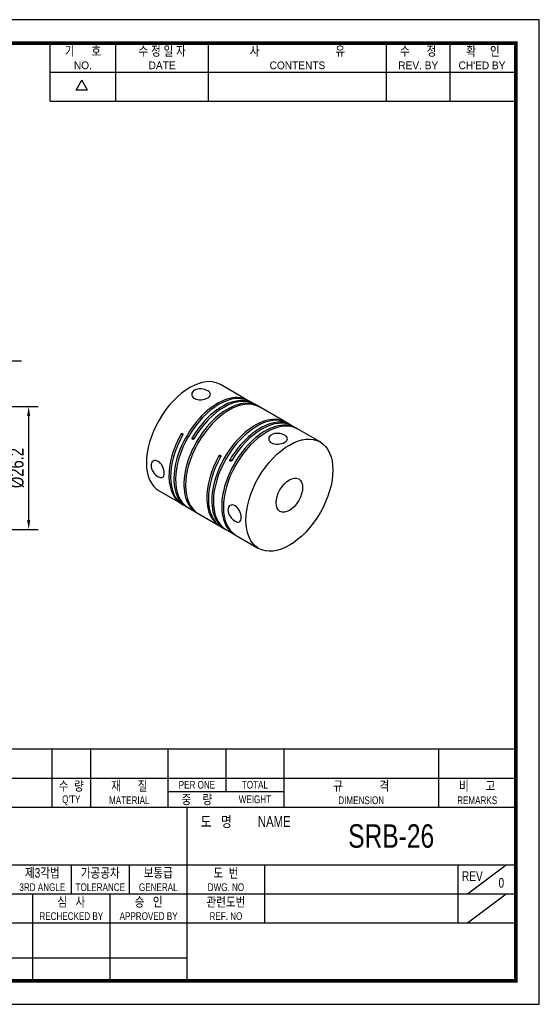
# Model space of a CAD drawing. Header units: millimetres. Extents: x 0 to 297, y 0 to 210.
# Tile 2 of 2: x 186 to 297, y 0 to 210. Entities that reach past the tile are written whole.
import ezdxf
from ezdxf.enums import TextEntityAlignment as Align

# ---------------------------------------------------------------- set-up
doc = ezdxf.new("R2010")
doc.units = ezdxf.units.MM
doc.header["$LTSCALE"] = 5
doc.layers.get('0').update_dxf_attribs({"linetype": 'CONTINUOUS'})
doc.layers.get('Defpoints').update_dxf_attribs({"linetype": 'CONTINUOUS'})
for name, color, linetype in [('BM', 2, 'CONTINUOUS'), ('D', 7, 'CONTINUOUS'), ('DIM', 7, 'CONTINUOUS')]:
    doc.layers.add(name, color=color, linetype=linetype)
doc.styles.get("Standard").update_dxf_attribs({"font": 'Gulim.ttf', "width": 0.8, "height": 3})
doc.dimstyles.new('LIM', dxfattribs={"dimtxt": 2, "dimasz": 2, "dimexe": 2, "dimexo": 1, "dimgap": 1, "dimtad": 1, "dimdec": 3, "dimzin": 9, "dimdsep": 46, "dimtxsty": 'Standard', "dimcen": 3, "dimclrd": 1, "dimclre": 1, "dimadec": 0, "dimazin": 0, "dimtfac": 1, "dimtdec": 3, "dimtmove": 0, "dimatfit": 3, "dimfxl": 0, "dimtolj": 1, "dimtzin": 0, "dimarcsym": 0})

# ---------------------------------------------------------------- blocks, each defined once
blk = doc.blocks.new('*D52')
at = {"layer": 'Defpoints', "color": 0}
for p in [(170.17, 127.47), (188.16, 127.47), (170.17, 101.27)]:
    blk.add_point(p, dxfattribs=at)
at = {"layer": 'DIM', "color": 1, "lineweight": -2}
for p, q in [((171.17, 127.47), (190.16, 127.47)), ((188.16, 103.27), (188.16, 125.47)), ((171.17, 101.27), (190.16, 101.27))]:
    blk.add_line(p, q, dxfattribs=at)
at = {"layer": 'DIM', "color": 1}
for points in [[(187.83, 125.47), (188.49, 125.47), (188.16, 127.47)], [(187.83, 103.27), (188.49, 103.27), (188.16, 101.27)]]:
    blk.add_solid(points, dxfattribs=at)
at = {"layer": 'DIM', "color": 0, "insert": (185.62, 114.37), "char_height": 3, "attachment_point": 5, "rotation": 90}
blk.add_mtext('\\A1;%%c26.2', dxfattribs=at)

msp = doc.modelspace()

# ---------------------------------------------------------------- linework, layer by layer
for p, q in [((192.7139, 192.6407), (192.7139, 205)), ((206.7211, 192.6407), (206.7211, 205)), ((226.4959, 192.6407), (226.4959, 205)), ((264.3976, 192.6407), (264.3976, 205)), ((277.9928, 192.6407), (277.9928, 205)), ((192.7139, 198.8204), (291.588, 198.8204)), ((198.2565, 194.9765), (199.4924, 197.1172)), ((200.7283, 194.9765), (199.4924, 197.1172)), ((200.7283, 194.9765), (198.2565, 194.9765)), ((192.7139, 192.6407), (291.588, 192.6407)), ((292, 54.437), (147.8086, 54.437)), ((193.1259, 54.437), (193.1259, 42.0778)), ((201.3654, 54.437), (201.3654, 42.0778)), ((217.8444, 54.437), (217.8444, 42.0778)), ((230.2037, 54.437), (230.2037, 45.3736)), ((242.563, 54.437), (242.563, 42.0778)), ((275.521, 54.437), (275.521, 42.0778)), ((147.8086, 48.2574), (292, 48.2574)), ((217.8444, 45.3736), (242.563, 45.3736)), ((147.8086, 42.0778), (292, 42.0778)), ((221.9642, 5), (221.9642, 42.0778)), ((147.8086, 29.7185), (292, 29.7185)), ((197.2457, 29.7185), (197.2457, 23.5389)), ((209.6049, 29.7185), (209.6049, 23.5389)), ((238.4432, 29.7185), (238.4432, 17.3593)), ((279.6407, 29.7185), (279.6407, 17.3593)), ((281.7006, 23.5389), (289.9401, 29.7185)), ((147.8086, 23.5389), (221.9642, 23.5389)), ((189.0061, 23.5389), (189.0061, 5)), ((205.4852, 23.5389), (205.4852, 5)), ((221.9642, 23.5389), (292, 23.5389)), ((281.7006, 17.3593), (289.9401, 23.5389)), ((147.8086, 17.3593), (292, 17.3593)), ((147.8086, 9.8798), (221.9642, 9.8798))]:
    msp.add_line(p, q)
msp.add_lwpolyline([(297, 210), (0, 210), (0, 0), (297, 0)], close=True)
msp.add_lwpolyline([(292, 205, 0.8, 0.8, 0), (5, 205, 0.8, 0.8, 0), (5, 5, 0.8, 0.8, 0), (292, 5, 0.8, 0.8, 0)], format="xyseb", close=True)
at = {"layer": 'BM', "linetype": 'Continuous'}
for p, q in [((234.047, 129.3054), (229.0619, 132.1835)), ((234.9309, 128.795), (234.047, 129.3054)), ((235.9915, 128.1827), (235.2844, 128.5909)), ((237.229, 127.4682), (236.3451, 127.9785)), ((236.9097, 127.6121), (236.926, 127.6404)), ((242.108, 124.6513), (237.229, 127.4682)), ((242.9919, 124.141), (242.108, 124.6513)), ((244.0526, 123.5286), (243.3455, 123.9369)), ((245.29, 122.8142), (244.4061, 123.3245)), ((244.9707, 122.9581), (244.987, 122.9864)), ((250.2751, 119.9361), (245.29, 122.8142)), ((221, 121.4228), (220.6464, 121.6269)), ((223.0177, 120.8352), (223.3713, 120.6311)), ((229.061, 116.7688), (228.7074, 116.9729)), ((231.0788, 116.1812), (231.4323, 115.977)), ((215.9619, 109.4936), (220.7702, 106.7176)), ((221.1238, 106.5134), (222.0077, 106.0031)), ((221.7071, 106.1794), (221.7234, 106.2077)), ((222.0077, 106.0031), (223.0683, 105.3907)), ((223.0683, 105.3907), (223.9522, 104.8804)), ((224.3058, 104.6763), (228.8312, 102.0635)), ((229.1848, 101.8594), (230.0687, 101.3491)), ((229.7681, 101.5254), (229.7844, 101.5536)), ((230.0687, 101.3491), (231.1293, 100.7367)), ((231.1293, 100.7367), (232.0132, 100.2264)), ((232.3668, 100.0223), (237.1751, 97.2462))]:
    msp.add_line(p, q, dxfattribs=at)
for centre in [(223.6859, 109.1222), (231.7469, 104.4682)]:
    msp.add_arc(centre, 3.5462, 236.081751, 243.423886, dxfattribs=at)
for centre, major_axis, start_param, end_param in [((222.5119, 120.8386), (6.55, 11.3449), 0, 3.14159265), ((228.7344, 117.246), (-6.55, -11.3449), 3.14159265, 6.26410018), ((228.3809, 117.4501), (-6.55, -11.3449), 3.11460057, 6.26410018), ((230.8558, 116.0212), (6.55, 11.3449), 0.01908513, 3.14159265), ((230.5022, 116.2254), (6.55, 11.3449), 0.01908513, 3.16858474), ((229.4415, 116.8377), (-6.55, -11.3449), 3.11460057, 4.69330385), ((229.7951, 116.6336), (-6.55, -11.3449), 3.14159265, 4.69330385), ((236.7955, 112.592), (-6.55, -11.3449), 3.14159265, 6.26410018), ((236.4419, 112.7961), (-6.55, -11.3449), 3.11460057, 6.26410018), ((238.9168, 111.3672), (6.55, 11.3449), 0.01908513, 3.14159265), ((238.5632, 111.5713), (6.55, 11.3449), 0.01908513, 3.16858474), ((237.5026, 112.1837), (-6.55, -11.3449), 3.11460057, 4.69330385), ((237.8561, 111.9796), (-6.55, -11.3449), 3.14159265, 4.69330385), ((227.6738, 117.8584), (6.55, 11.3449), 1.58988145, 3.14159265), ((227.3202, 118.0625), (6.55, 11.3449), 1.58988145, 3.16858474), ((235.7348, 113.2043), (6.55, 11.3449), 1.58988145, 3.14159265), ((235.3812, 113.4085), (6.55, 11.3449), 1.58988145, 3.16858474)]:
    msp.add_ellipse(centre, major_axis=major_axis, ratio=0.57735027, start_param=start_param, end_param=end_param, dxfattribs=at)
for major_axis in [(6.55, 11.3449), (2, 3.4641)]:
    msp.add_ellipse((243.7251, 108.5911), major_axis=major_axis, ratio=0.57735027, dxfattribs=at)
for points, knots in [([(226.3303, 129.3301), (225.956, 129.114), (225.4368, 128.962), (224.3948, 128.8968), (223.8724, 128.9911), (223.1329, 129.4175), (222.9162, 129.7463), (222.9159, 130.4211), (223.132, 130.7494), (223.8706, 131.1762), (224.3928, 131.2714), (225.4356, 131.2065), (225.9549, 131.0542), (226.7033, 130.6227), (226.9157, 130.353), (226.9165, 129.8169), (226.7046, 129.5462), (226.3303, 129.3301)], [0, 0, 0, 0, 0.125, 0.125, 0.25, 0.25, 0.375, 0.375, 0.5, 0.5, 0.625, 0.625, 0.75, 0.75, 0.875, 0.875, 1, 1, 1, 1]), ([(236.926, 127.6404), (236.9403, 127.6328), (236.9581, 127.623), (236.978, 127.6119), (236.9979, 127.6008), (237.0205, 127.588), (237.0439, 127.5747), (237.0672, 127.5614), (237.092, 127.5472), (237.1162, 127.5333), (237.1404, 127.5193), (237.1647, 127.5053), (237.1871, 127.4924), (237.2018, 127.4839), (237.216, 127.4758), (237.229, 127.4682), (237.2488, 127.4568), (237.2664, 127.4466), (237.2804, 127.4385), (237.2945, 127.4304), (237.3053, 127.4241), (237.312, 127.4202), (237.3186, 127.4163), (237.3214, 127.4145), (237.3199, 127.4152), (237.3184, 127.4158), (237.3127, 127.4187), (237.3032, 127.4237), (237.2969, 127.427), (237.2889, 127.4313), (237.2796, 127.4363)], [0, 0, 0, 0, 0.10746468, 0.10746468, 0.10746468, 0.21493022, 0.21493022, 0.21493022, 0.32238515, 0.32238515, 0.32238515, 0.42984467, 0.42984467, 0.42984467, 0.49999992, 0.49999992, 0.49999992, 0.60746591, 0.60746591, 0.60746591, 0.71493199, 0.71493199, 0.71493199, 0.8223964, 0.8223964, 0.8223964, 0.9298538, 0.9298538, 0.9298538, 1, 1, 1, 1]), ([(244.987, 122.9864), (245.0013, 122.9788), (245.0191, 122.969), (245.039, 122.9579), (245.0589, 122.9468), (245.0815, 122.934), (245.1049, 122.9207), (245.1282, 122.9074), (245.153, 122.8932), (245.1772, 122.8792), (245.2015, 122.8653), (245.2257, 122.8513), (245.2481, 122.8384), (245.2629, 122.8299), (245.277, 122.8217), (245.29, 122.8142), (245.3098, 122.8028), (245.3274, 122.7926), (245.3415, 122.7845), (245.3555, 122.7764), (245.3663, 122.7701), (245.373, 122.7662), (245.3797, 122.7622), (245.3824, 122.7605), (245.3809, 122.7611), (245.3794, 122.7617), (245.3737, 122.7647), (245.3642, 122.7697), (245.3579, 122.773), (245.35, 122.7772), (245.3406, 122.7822)], [0, 0, 0, 0, 0.10746468, 0.10746468, 0.10746468, 0.21493022, 0.21493022, 0.21493022, 0.32238515, 0.32238515, 0.32238515, 0.42984467, 0.42984467, 0.42984467, 0.49999992, 0.49999992, 0.49999992, 0.60746591, 0.60746591, 0.60746591, 0.71493199, 0.71493199, 0.71493199, 0.8223964, 0.8223964, 0.8223964, 0.9298538, 0.9298538, 0.9298538, 1, 1, 1, 1]), ([(220.6464, 121.6269), (220.6601, 121.6513), (220.6775, 121.674), (220.6971, 121.6932), (220.7167, 121.7124), (220.739, 121.7286), (220.7622, 121.7404), (220.7854, 121.7522), (220.8101, 121.7601), (220.8343, 121.7632), (220.8585, 121.7664), (220.8828, 121.765), (220.9051, 121.7592), (220.9199, 121.7554), (220.934, 121.7496), (220.947, 121.7421), (220.9668, 121.7306), (220.9844, 121.7149), (220.9985, 121.6961), (221.0125, 121.6773), (221.0234, 121.6549), (221.0301, 121.6308), (221.0368, 121.6068), (221.0397, 121.5803), (221.0384, 121.5536), (221.0372, 121.527), (221.0317, 121.4994), (221.0226, 121.4731), (221.0167, 121.4558), (221.009, 121.4389), (221, 121.4228)], [0, 0, 0, 0, 0.10746468, 0.10746468, 0.10746468, 0.21493022, 0.21493022, 0.21493022, 0.32238515, 0.32238515, 0.32238515, 0.42984467, 0.42984467, 0.42984467, 0.49999992, 0.49999992, 0.49999992, 0.60746591, 0.60746591, 0.60746591, 0.71493199, 0.71493199, 0.71493199, 0.8223964, 0.8223964, 0.8223964, 0.9298538, 0.9298538, 0.9298538, 1, 1, 1, 1]), ([(223.3713, 120.6311), (223.357, 120.607), (223.3392, 120.5845), (223.3193, 120.5656), (223.2994, 120.5466), (223.2768, 120.5305), (223.2535, 120.5188), (223.2301, 120.5071), (223.2053, 120.4993), (223.1811, 120.4961), (223.1569, 120.493), (223.1326, 120.4944), (223.1102, 120.5002), (223.0955, 120.504), (223.0813, 120.5098), (223.0683, 120.5173), (223.0485, 120.5287), (223.0309, 120.5445), (223.0169, 120.5633), (223.0028, 120.5821), (222.992, 120.6045), (222.9853, 120.6285), (222.9787, 120.6525), (222.9759, 120.6789), (222.9774, 120.7055), (222.9789, 120.732), (222.9846, 120.7594), (222.9941, 120.7854), (223.0004, 120.8026), (223.0084, 120.8194), (223.0177, 120.8352)], [0, 0, 0, 0, 0.10746468, 0.10746468, 0.10746468, 0.21493022, 0.21493022, 0.21493022, 0.32238515, 0.32238515, 0.32238515, 0.42984467, 0.42984467, 0.42984467, 0.49999992, 0.49999992, 0.49999992, 0.60746591, 0.60746591, 0.60746591, 0.71493199, 0.71493199, 0.71493199, 0.8223964, 0.8223964, 0.8223964, 0.9298538, 0.9298538, 0.9298538, 1, 1, 1, 1]), ([(242.7352, 119.8588), (242.3609, 119.6427), (241.8417, 119.4907), (240.7997, 119.4254), (240.2773, 119.5197), (239.5378, 119.9461), (239.3211, 120.275), (239.3208, 120.9497), (239.5369, 121.2781), (240.2755, 121.7049), (240.7976, 121.8), (241.8405, 121.7352), (242.3598, 121.5828), (243.1082, 121.1513), (243.3205, 120.8816), (243.3213, 120.3455), (243.1095, 120.0749), (242.7352, 119.8588)], [0, 0, 0, 0, 0.125, 0.125, 0.25, 0.25, 0.375, 0.375, 0.5, 0.5, 0.625, 0.625, 0.75, 0.75, 0.875, 0.875, 1, 1, 1, 1]), ([(215.7616, 115.7982), (216.1359, 115.5821), (216.475, 115.1784), (216.9394, 114.2433), (217.067, 113.7137), (217.0674, 112.8601), (216.9422, 112.5376), (216.4725, 112.2661), (216.1315, 112.3187), (215.3927, 112.745), (214.9974, 113.1197), (214.4189, 113.9899), (214.2391, 114.4857), (214.2384, 115.3495), (214.4178, 115.6983), (214.9947, 116.0323), (215.3873, 116.0143), (215.7616, 115.7982)], [0, 0, 0, 0, 0.125, 0.125, 0.25, 0.25, 0.375, 0.375, 0.5, 0.5, 0.625, 0.625, 0.75, 0.75, 0.875, 0.875, 1, 1, 1, 1]), ([(228.7074, 116.9729), (228.7212, 116.9973), (228.7385, 117.02), (228.7581, 117.0392), (228.7777, 117.0584), (228.8, 117.0745), (228.8232, 117.0864), (228.8464, 117.0982), (228.8711, 117.106), (228.8953, 117.1092), (228.9195, 117.1124), (228.9438, 117.111), (228.9661, 117.1052), (228.9809, 117.1013), (228.995, 117.0956), (229.008, 117.088), (229.0278, 117.0766), (229.0454, 117.0609), (229.0595, 117.042), (229.0735, 117.0232), (229.0844, 117.0009), (229.0911, 116.9768), (229.0979, 116.9527), (229.1007, 116.9263), (229.0994, 116.8996), (229.0982, 116.8729), (229.0928, 116.8453), (229.0837, 116.8191), (229.0777, 116.8018), (229.07, 116.7848), (229.061, 116.7688)], [0, 0, 0, 0, 0.10746468, 0.10746468, 0.10746468, 0.21493022, 0.21493022, 0.21493022, 0.32238515, 0.32238515, 0.32238515, 0.42984467, 0.42984467, 0.42984467, 0.49999992, 0.49999992, 0.49999992, 0.60746591, 0.60746591, 0.60746591, 0.71493199, 0.71493199, 0.71493199, 0.8223964, 0.8223964, 0.8223964, 0.9298538, 0.9298538, 0.9298538, 1, 1, 1, 1]), ([(231.4323, 115.977), (231.4181, 115.953), (231.4002, 115.9305), (231.3803, 115.9115), (231.3604, 115.8925), (231.3378, 115.8765), (231.3145, 115.8648), (231.2911, 115.853), (231.2663, 115.8452), (231.2421, 115.8421), (231.2179, 115.8389), (231.1936, 115.8403), (231.1712, 115.8462), (231.1565, 115.85), (231.1424, 115.8558), (231.1293, 115.8633), (231.1096, 115.8747), (231.0919, 115.8905), (231.0779, 115.9093), (231.0638, 115.9281), (231.053, 115.9504), (231.0464, 115.9745), (231.0397, 115.9985), (231.037, 116.0249), (231.0384, 116.0514), (231.0399, 116.078), (231.0457, 116.1054), (231.0552, 116.1314), (231.0614, 116.1485), (231.0694, 116.1653), (231.0788, 116.1812)], [0, 0, 0, 0, 0.10746468, 0.10746468, 0.10746468, 0.21493022, 0.21493022, 0.21493022, 0.32238515, 0.32238515, 0.32238515, 0.42984467, 0.42984467, 0.42984467, 0.49999992, 0.49999992, 0.49999992, 0.60746591, 0.60746591, 0.60746591, 0.71493199, 0.71493199, 0.71493199, 0.8223964, 0.8223964, 0.8223964, 0.9298538, 0.9298538, 0.9298538, 1, 1, 1, 1]), ([(232.1664, 106.3268), (232.5407, 106.1107), (232.8799, 105.7071), (233.3443, 104.772), (233.4719, 104.2424), (233.4722, 103.3887), (233.3471, 103.0663), (232.8774, 102.7947), (232.5364, 102.8474), (231.7976, 103.2736), (231.4023, 103.6483), (230.8237, 104.5185), (230.644, 105.0144), (230.6433, 105.8781), (230.8227, 106.2269), (231.3996, 106.5609), (231.7921, 106.5429), (232.1664, 106.3268)], [0, 0, 0, 0, 0.125, 0.125, 0.25, 0.25, 0.375, 0.375, 0.5, 0.5, 0.625, 0.625, 0.75, 0.75, 0.875, 0.875, 1, 1, 1, 1])]:
    msp.add_open_spline(points, degree=3, knots=knots, dxfattribs=at)

# ---------------------------------------------------------------- texts
at = {"layer": 'D', "width": 0.8}
for s, height, p in [('기      호', 2.05988, (199.7175, 203.3521)), ('수 정 일 자', 2.05988, (216.6085, 203.3521)), ('사                           유', 2.059877, (245.4468, 203.3521)), ('수      정', 2.05988, (271.1952, 203.3521)), ('확     인', 2.05988, (284.9964, 203.3521)), ('수  량', 2.05988, (197.2457, 46.6095)), ('재      질', 2.05988, (209.6049, 46.6095)), ('PER ONE', 1.6479, (224.0241, 46.8155)), ('TOTAL', 1.6479, (236.3833, 46.8155)), ('규             격', 2.059877, (259.042, 46.6095)), ('비      고', 2.05988, (283.7605, 46.6095)), ("Q'TY", 1.6479, (197.2457, 43.5197)), ('MATERIAL', 1.6479, (209.6049, 43.5197)), ('중    량', 2.05988, (224.0241, 43.7257)), ('WEIGHT', 1.6479, (236.3833, 43.7257)), ('DIMENSION', 1.6479, (259.042, 43.5197)), ('REMARKS', 1.6479, (283.7605, 43.5197)), ('도   명', 2.30706, (228.1438, 38.988)), ('NAME', 2.30706, (240.5031, 38.988)), ('SRB-26', 5, (265.4275, 35.8982)), ('제3각법', 2.05988, (191.066, 28.0706)), ('가공공차', 2.05988, (203.4253, 28.0706)), ('보통급', 2.05988, (215.7845, 28.0706)), ('도  번', 2.05988, (230.2037, 28.0706)), ('REV', 2.05988, (282.7306, 27.3497)), ('3RD ANGLE', 1.6479, (191.066, 24.9808)), ('TOLERANCE', 1.6479, (203.4253, 24.9808)), ('GENERAL', 1.6479, (215.7845, 24.9808)), ('DWG. NO', 1.6479, (230.2037, 24.9808)), ('0', 2.0599, (288.9102, 25.9078)), ('심   사', 2.05988, (197.2457, 21.891)), ('승   인', 2.05988, (213.7247, 21.891)), ('관련도번', 2.05988, (230.2037, 21.891)), ('REF. NO', 1.6479, (230.2037, 18.8012))]:
    msp.add_text(s, height=height, dxfattribs=at).set_placement(p, align=Align.MIDDLE)
at = {"layer": 'D'}
for s, p in [('NO.', (199.7175, 200.2623)), ('DATE', (216.6085, 200.2623)), ('CONTENTS', (245.4468, 200.2623)), ('REV. BY', (271.1952, 200.2623)), ("CH'ED BY", (284.7904, 200.2623))]:
    msp.add_text(s, height=1.6479, dxfattribs=at).set_placement(p, align=Align.MIDDLE)
at = {"layer": 'D', "width": 0.8}
for s, p in [('RECHECKED BY', (197.2457, 17.9772)), ('APPROVED BY', (213.7247, 17.9772))]:
    msp.add_text(s, height=1.647902, dxfattribs=at).set_placement(p, align=Align.CENTER)

# ---------------------------------------------------------------- dimensions: what is measured, and where the dimension line sits
at = {"layer": 'DIM'}
dim = msp.add_linear_dim(base=(188.16, 127.471), p1=(170.1743, 101.271), p2=(170.1743, 127.471), angle=90, text='%%c<>', dimstyle='LIM', dxfattribs=at)
dim.commit()
dim.dimension.update_dxf_attribs({"geometry": '*D52', "text_midpoint": (185.6221, 114.371)})

# ---------------------------------------------------------------- leaders
msp.add_leader([(166.7743, 127.3175), (173.2171, 137.2422), (186.5972, 137.2422)], dimstyle='LIM', override={"dimgap": 1, "dimtad": 0}, dxfattribs=at)

doc.saveas('drawing.dxf')
